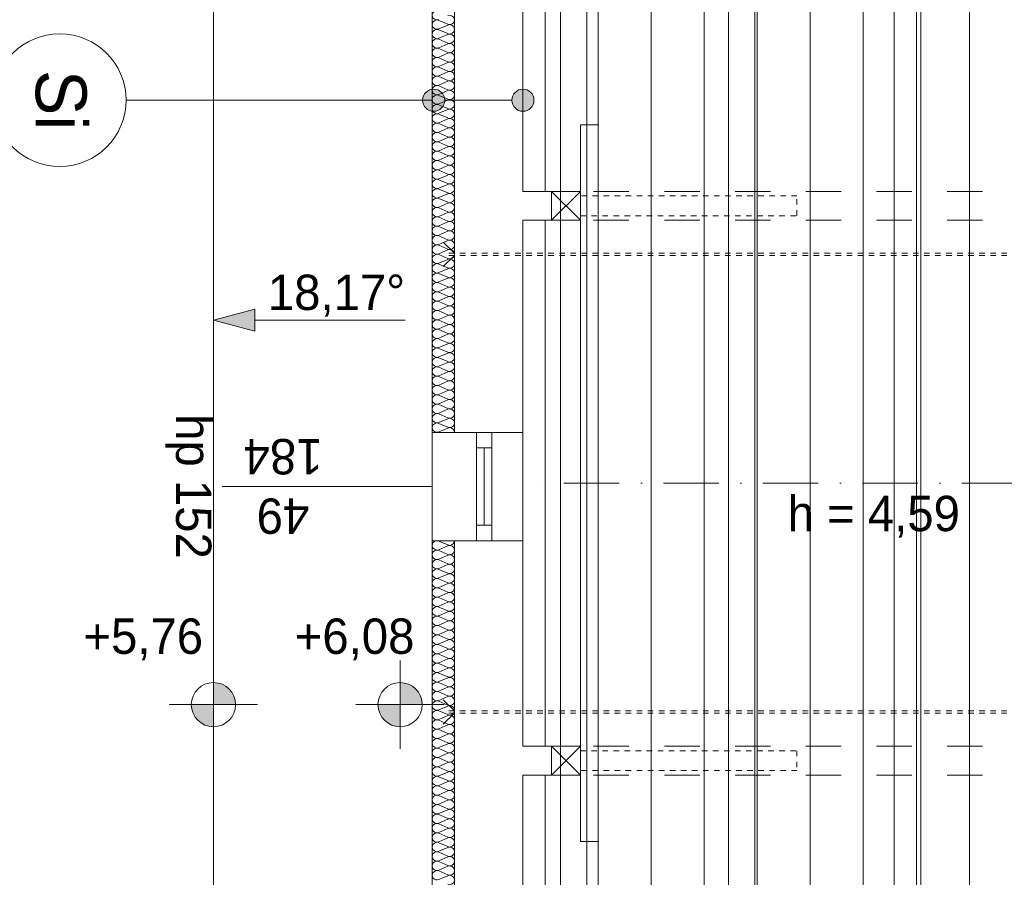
# Model space of a CAD drawing. Extents: x -528673 to -426178, y 23200 to 131944.
# Tile 68 of 87: x -492997 to -488542, y 121722 to 125601. Entities that reach past the tile are written whole.
import ezdxf

# ---------------------------------------------------------------- set-up
doc = ezdxf.new("R2010")
doc.units = 0
doc.header["$MEASUREMENT"] = 0
for name, pattern in [('Hidden Line', [50, 25, -25]), ('Kreski i kropki', [450, 250, -100, 0, -100]), ('Przerywana', [320, 160, -160])]:
    doc.linetypes.add(name, pattern=pattern)
for name, color, linetype, lineweight in [('0_Nr_Pióra__21', 252, 'Continuous', 9), ('Arch opisy_Nr_Pióra__1', 252, 'Continuous', 25), ('Arch opisy_Nr_Pióra__21', 252, 'Continuous', 9), ('Arch wykończenie_Nr_Pióra__25', 252, 'Continuous', 15), ('INWENT DACH_Nr_Pióra__21', 252, 'Continuous', 9), ('Inwent Izolacje_Nr_Pióra__2', 252, 'Continuous', 13), ('INWENT KONST. DREWNIANA_Nr_Pióra__102', 252, 'Continuous', 9), ('INWENT KONST. DREWNIANA_Nr_Pióra__21', 252, 'Continuous', 9), ('INWENT RZĘDNE_Nr_Pióra__21', 252, 'Continuous', 9), ('INWENT WYMIARY_Nr_Pióra__21', 252, 'Continuous', 9), ('INWENT. OKNA_Nr_Pióra__21', 252, 'Continuous', 9), ('INWENT. OKNA_Nr_Pióra__5', 252, 'Continuous', 13), ('INWENT.ŚCIANY_Nr_Pióra__1', 252, 'Continuous', 25), ('INWENT.ŚCIANY_Nr_Pióra__21', 252, 'Continuous', 9), ('INWENT.ŚCIANY_Nr_Pióra__3', 252, 'Continuous', 13), ('Istniejące kominy_Nr_Pióra__21', 252, 'Continuous', 9)]:
    doc.layers.add(name, color=color, linetype=linetype, lineweight=lineweight)
for name, color, linetype in [('Arch opisy', 252, 'Continuous'), ('INWENT DACH', 252, 'Continuous'), ('Inwent Izolacje', 252, 'Continuous'), ('INWENT RZĘDNE', 252, 'Continuous')]:
    doc.layers.add(name, color=color, linetype=linetype)
doc.styles.add('GENERATED_STYLE_1', font='txt')
doc.styles.add('GENERATED_STYLE_5', font='txt')

# ---------------------------------------------------------------- blocks, each defined once
blk = doc.blocks.new('Izolacja cieplna 14_193', base_point=(-491030.2, 119364.5))
at = {"layer": 'Inwent Izolacje_Nr_Pióra__2', "linetype": 'Continuous'}
for p, q in [((-491060, 123225), (-491100.4, 123242.7)), ((-491100.4, 123203.7), (-491060, 123221.4)), ((-491060, 123182.4), (-491100.4, 123200.1)), ((-491100.4, 123161.1), (-491060, 123178.8)), ((-491060, 123139.7), (-491100.4, 123157.5)), ((-491100.4, 123118.4), (-491060, 123136.2)), ((-491060, 123097.1), (-491100.4, 123114.8)), ((-491100.4, 123075.8), (-491060, 123093.5)), ((-491060, 123054.5), (-491100.4, 123072.2)), ((-491100.4, 123033.1), (-491060, 123050.9)), ((-491060, 123011.8), (-491100.4, 123029.6)), ((-491100.4, 122990.5), (-491060, 123008.2)), ((-491060, 122969.2), (-491100.4, 122986.9)), ((-491100.4, 122947.9), (-491060, 122965.6)), ((-491060, 122926.5), (-491100.4, 122944.3)), ((-491100.4, 122905.2), (-491060, 122923)), ((-491060, 122883.9), (-491100.4, 122901.6)), ((-491100.4, 122862.6), (-491060, 122880.3)), ((-491060, 122841.3), (-491100.4, 122859)), ((-491100.4, 122820), (-491060, 122837.7)), ((-491060, 122798.6), (-491100.4, 122816.4)), ((-491100.4, 122777.3), (-491060, 122795.1)), ((-491060, 122756), (-491100.4, 122773.7)), ((-491100.4, 122734.7), (-491060, 122752.4)), ((-491060, 122713.4), (-491100.4, 122731.1)), ((-491100.4, 122692), (-491060, 122709.8)), ((-491060, 122670.7), (-491100.4, 122688.5)), ((-491100.4, 122649.4), (-491060, 122667.1)), ((-491060, 122628.1), (-491100.4, 122645.8)), ((-491100.4, 122606.8), (-491060, 122624.5)), ((-491060, 122585.4), (-491100.4, 122603.2)), ((-491100.4, 122564.1), (-491060, 122581.9)), ((-491060, 122542.8), (-491100.4, 122560.5)), ((-491100.4, 122521.5), (-491060, 122539.2)), ((-491060, 122500.2), (-491100.4, 122517.9)), ((-491100.4, 122478.9), (-491060, 122496.6)), ((-491060, 122457.5), (-491100.4, 122475.3)), ((-491100.4, 122436.2), (-491060, 122454)), ((-491060, 122414.9), (-491100.4, 122432.6)), ((-491100.4, 122393.6), (-491060, 122411.3)), ((-491060, 122372.3), (-491100.4, 122390)), ((-491100.4, 122350.9), (-491060, 122368.7)), ((-491060, 122329.6), (-491100.4, 122347.4)), ((-491100.4, 122308.3), (-491060, 122326)), ((-491060, 122287), (-491100.4, 122304.7)), ((-491100.4, 122265.7), (-491060, 122283.4)), ((-491060, 122244.4), (-491100.4, 122262.1)), ((-491100.4, 122223), (-491060, 122240.8)), ((-491060, 122201.7), (-491100.4, 122219.5)), ((-491100.4, 122180.4), (-491060, 122198.1)), ((-491060, 122159.1), (-491100.4, 122176.8)), ((-491100.4, 122137.8), (-491060, 122155.5)), ((-491060, 122116.4), (-491100.4, 122134.2)), ((-491100.4, 122095.1), (-491060, 122112.9)), ((-491060, 122073.8), (-491100.4, 122091.5)), ((-491100.4, 122052.5), (-491060, 122070.2)), ((-491060, 122031.2), (-491100.4, 122048.9)), ((-491100.4, 122009.8), (-491060, 122027.6)), ((-491060, 121988.5), (-491100.4, 122006.3)), ((-491100.4, 121967.2), (-491060, 121984.9)), ((-491060, 121945.9), (-491100.4, 121963.6)), ((-491100.4, 121924.6), (-491060, 121942.3)), ((-491060, 121903.3), (-491100.4, 121921)), ((-491100.4, 121881.9), (-491060, 121899.7)), ((-491060, 121860.6), (-491100.4, 121878.4)), ((-491100.4, 121839.3), (-491060, 121857)), ((-491060, 121818), (-491100.4, 121835.7)), ((-491100.4, 121796.7), (-491060, 121814.4)), ((-491060, 121775.3), (-491100.4, 121793.1)), ((-491100.4, 121754), (-491060, 121771.8)), ((-491060, 121732.7), (-491100.4, 121750.4)), ((-491100.4, 121711.4), (-491060, 121729.1))]:
    blk.add_line(p, q, dxfattribs=at)
for centre, start_param, end_param in [((-491108.9, 123223.2), 5.870392, 9.837571), ((-491051.5, 123244.5), 2.7288, 4.712389), ((-491051.5, 123201.9), 2.7288, 6.695979), ((-491108.9, 123180.6), 5.870392, 9.837571), ((-491051.5, 123159.3), 2.7288, 6.695979), ((-491108.9, 123137.9), 5.870392, 9.837571), ((-491051.5, 123116.6), 2.7288, 6.695979), ((-491108.9, 123095.3), 5.870392, 9.837571), ((-491051.5, 123074), 2.7288, 6.695979), ((-491108.9, 123052.7), 5.870392, 9.837571), ((-491108.9, 123010), 5.870392, 9.837571), ((-491051.5, 123031.4), 2.7288, 6.695979), ((-491108.9, 122967.4), 5.870392, 9.837571), ((-491051.5, 122988.7), 2.7288, 6.695979), ((-491108.9, 122924.8), 5.870392, 9.837571), ((-491051.5, 122946.1), 2.7288, 6.695979), ((-491108.9, 122882.1), 5.870392, 9.837571), ((-491051.5, 122903.4), 2.7288, 6.695979), ((-491108.9, 122839.5), 5.870392, 9.837571), ((-491051.5, 122860.8), 2.7288, 6.695979), ((-491108.9, 122796.8), 5.870392, 9.837571), ((-491051.5, 122818.2), 2.7288, 6.695979), ((-491108.9, 122754.2), 5.870392, 9.837571), ((-491051.5, 122775.5), 2.7288, 6.695979), ((-491108.9, 122711.6), 5.870392, 9.837571), ((-491051.5, 122732.9), 2.7288, 6.695979), ((-491108.9, 122668.9), 5.870392, 9.837571), ((-491051.5, 122690.3), 2.7288, 6.695979), ((-491108.9, 122626.3), 5.870392, 9.837571), ((-491051.5, 122647.6), 2.7288, 6.695979), ((-491108.9, 122583.7), 5.870392, 9.837571), ((-491051.5, 122605), 2.7288, 6.695979), ((-491108.9, 122541), 5.870392, 9.837571), ((-491051.5, 122562.3), 2.7288, 6.695979), ((-491051.5, 122519.7), 2.7288, 6.695979), ((-491108.9, 122498.4), 5.870392, 9.837571), ((-491051.5, 122477.1), 2.7288, 6.695979), ((-491108.9, 122455.7), 5.870392, 9.837571), ((-491051.5, 122434.4), 2.7288, 6.695979), ((-491108.9, 122413.1), 5.870392, 9.837571), ((-491051.5, 122391.8), 2.7288, 6.695979), ((-491108.9, 122370.5), 5.870392, 9.837571), ((-491051.5, 122349.2), 2.7288, 6.695979), ((-491108.9, 122327.8), 5.870392, 9.837571), ((-491051.5, 122306.5), 2.7288, 6.695979), ((-491108.9, 122285.2), 5.870392, 9.837571), ((-491051.5, 122263.9), 2.7288, 6.695979), ((-491108.9, 122242.6), 5.870392, 9.837571), ((-491051.5, 122221.2), 2.7288, 6.695979), ((-491108.9, 122199.9), 5.870392, 9.837571), ((-491051.5, 122178.6), 2.7288, 6.695979), ((-491108.9, 122157.3), 5.870392, 9.837571), ((-491051.5, 122136), 2.7288, 6.695979), ((-491108.9, 122114.6), 5.870392, 9.837571), ((-491051.5, 122093.3), 2.7288, 6.695979), ((-491108.9, 122072), 5.870392, 9.837571), ((-491051.5, 122050.7), 2.7288, 6.695979), ((-491108.9, 122029.4), 5.870392, 9.837571), ((-491108.9, 121986.7), 5.870392, 9.837571), ((-491051.5, 122008.1), 2.7288, 6.695979), ((-491108.9, 121944.1), 5.870392, 9.837571), ((-491051.5, 121965.4), 2.7288, 6.695979), ((-491108.9, 121901.5), 5.870392, 9.837571), ((-491051.5, 121922.8), 2.7288, 6.695979), ((-491108.9, 121858.8), 5.870392, 9.837571), ((-491051.5, 121880.1), 2.7288, 6.695979), ((-491108.9, 121816.2), 5.870392, 9.837571), ((-491051.5, 121837.5), 2.7288, 6.695979), ((-491108.9, 121773.5), 5.870392, 9.837571), ((-491051.5, 121794.9), 2.7288, 6.695979), ((-491108.9, 121730.9), 5.870392, 9.837571), ((-491051.5, 121752.2), 2.7288, 6.695979), ((-491051.5, 121709.6), 2.7288, 6.695979)]:
    blk.add_ellipse(centre, major_axis=(0, 21.3), ratio=0.997614, start_param=start_param, end_param=end_param, dxfattribs=at)
blk = doc.blocks.new('Izolacja cieplna 14_194', base_point=(-491030.2, 127634.5))
at = {"layer": 'Inwent Izolacje_Nr_Pióra__2', "linetype": 'Continuous'}
for p, q in [((-491100.4, 125598), (-491060, 125580.3)), ((-491060, 125576.8), (-491100.4, 125559.1)), ((-491100.4, 125555.6), (-491060, 125538)), ((-491060, 125534.4), (-491100.4, 125516.8)), ((-491100.4, 125513.2), (-491060, 125495.6)), ((-491060, 125492), (-491100.4, 125474.4)), ((-491100.4, 125470.8), (-491060, 125453.2)), ((-491060, 125449.6), (-491100.4, 125432)), ((-491100.4, 125428.4), (-491060, 125410.8)), ((-491060, 125407.2), (-491100.4, 125389.6)), ((-491100.4, 125386), (-491060, 125368.4)), ((-491060, 125364.8), (-491100.4, 125347.2)), ((-491100.4, 125343.6), (-491060, 125326)), ((-491060, 125322.4), (-491100.4, 125304.8)), ((-491100.4, 125301.2), (-491060, 125283.6)), ((-491060, 125280), (-491100.4, 125262.4)), ((-491100.4, 125258.8), (-491060, 125241.2)), ((-491060, 125237.7), (-491100.4, 125220)), ((-491100.4, 125216.5), (-491060, 125198.8)), ((-491060, 125195.3), (-491100.4, 125177.6)), ((-491100.4, 125174.1), (-491060, 125156.4)), ((-491060, 125152.9), (-491100.4, 125135.2)), ((-491100.4, 125131.7), (-491060, 125114)), ((-491060, 125110.5), (-491100.4, 125092.8)), ((-491100.4, 125089.3), (-491060, 125071.6)), ((-491060, 125068.1), (-491100.4, 125050.5)), ((-491100.4, 125046.9), (-491060, 125029.3)), ((-491060, 125025.7), (-491100.4, 125008.1)), ((-491100.4, 125004.5), (-491060, 124986.9)), ((-491060, 124983.3), (-491100.4, 124965.7)), ((-491100.4, 124962.1), (-491060, 124944.5)), ((-491060, 124940.9), (-491100.4, 124923.3)), ((-491100.4, 124919.7), (-491060, 124902.1)), ((-491060, 124898.5), (-491100.4, 124880.9)), ((-491100.4, 124877.3), (-491060, 124859.7)), ((-491060, 124856.1), (-491100.4, 124838.5)), ((-491100.4, 124834.9), (-491060, 124817.3)), ((-491060, 124813.7), (-491100.4, 124796.1)), ((-491100.4, 124792.5), (-491060, 124774.9)), ((-491060, 124771.3), (-491100.4, 124753.7)), ((-491100.4, 124750.1), (-491060, 124732.5)), ((-491060, 124729), (-491100.4, 124711.3)), ((-491100.4, 124707.8), (-491060, 124690.1)), ((-491060, 124686.6), (-491100.4, 124668.9)), ((-491100.4, 124665.4), (-491060, 124647.7)), ((-491060, 124644.2), (-491100.4, 124626.5)), ((-491100.4, 124623), (-491060, 124605.3)), ((-491060, 124601.8), (-491100.4, 124584.1)), ((-491100.4, 124580.6), (-491060, 124563)), ((-491060, 124559.4), (-491100.4, 124541.8)), ((-491100.4, 124538.2), (-491060, 124520.6)), ((-491060, 124517), (-491100.4, 124499.4)), ((-491100.4, 124495.8), (-491060, 124478.2)), ((-491060, 124474.6), (-491100.4, 124457)), ((-491100.4, 124453.4), (-491060, 124435.8)), ((-491060, 124432.2), (-491100.4, 124414.6)), ((-491100.4, 124411), (-491060, 124393.4)), ((-491060, 124389.8), (-491100.4, 124372.2)), ((-491100.4, 124368.6), (-491060, 124351)), ((-491060, 124347.4), (-491100.4, 124329.8)), ((-491100.4, 124326.2), (-491060, 124308.6)), ((-491060, 124305), (-491100.4, 124287.4)), ((-491100.4, 124283.8), (-491060, 124266.2)), ((-491060, 124262.7), (-491100.4, 124245)), ((-491100.4, 124241.5), (-491060, 124223.8)), ((-491060, 124220.3), (-491100.4, 124202.6)), ((-491100.4, 124199.1), (-491060, 124181.4)), ((-491060, 124177.9), (-491100.4, 124160.2)), ((-491100.4, 124156.7), (-491060, 124139)), ((-491060, 124135.5), (-491100.4, 124117.8)), ((-491100.4, 124114.3), (-491060, 124096.6)), ((-491060, 124093.1), (-491100.4, 124075.5)), ((-491100.4, 124071.9), (-491060, 124054.3)), ((-491060, 124050.7), (-491100.4, 124033.1)), ((-491100.4, 124029.5), (-491060, 124011.9)), ((-491060, 124008.3), (-491100.4, 123990.7)), ((-491100.4, 123987.1), (-491060, 123969.5)), ((-491060, 123965.9), (-491100.4, 123948.3)), ((-491100.4, 123944.7), (-491060, 123927.1)), ((-491060, 123923.5), (-491100.4, 123905.9)), ((-491100.4, 123902.3), (-491060, 123884.7)), ((-491060, 123881.1), (-491100.4, 123863.5)), ((-491100.4, 123859.9), (-491060, 123842.3)), ((-491060, 123838.7), (-491100.4, 123821.1)), ((-491100.4, 123817.5), (-491060, 123799.9)), ((-491060, 123796.3), (-491100.4, 123778.7)), ((-491100.4, 123775.1), (-491060, 123757.5)), ((-491060, 123754), (-491100.4, 123736.3))]:
    blk.add_line(p, q, dxfattribs=at)
for centre, start_param, end_param in [((-491108.9, 125621), 1.158003, 5.125183), ((-491051.5, 125599.8), 4.299595, 8.266774), ((-491108.9, 125578.6), 1.158003, 5.125183), ((-491051.5, 125557.4), 4.299595, 8.266774), ((-491108.9, 125536.2), 1.158003, 5.125183), ((-491051.5, 125515), 4.299595, 8.266774), ((-491108.9, 125493.8), 1.158003, 5.125183), ((-491051.5, 125472.6), 4.299595, 8.266774), ((-491108.9, 125451.4), 1.158003, 5.125183), ((-491051.5, 125430.2), 4.299595, 8.266774), ((-491108.9, 125409), 1.158003, 5.125183), ((-491051.5, 125387.8), 4.299595, 8.266774), ((-491108.9, 125366.6), 1.158003, 5.125183), ((-491051.5, 125345.4), 4.299595, 8.266774), ((-491108.9, 125324.2), 1.158003, 5.125183), ((-491108.9, 125281.8), 1.158003, 5.125183), ((-491051.5, 125303), 4.299595, 8.266774), ((-491108.9, 125239.4), 1.158003, 5.125183), ((-491051.5, 125260.6), 4.299595, 8.266774), ((-491108.9, 125197), 1.158003, 5.125183), ((-491051.5, 125218.2), 4.299595, 8.266774), ((-491108.9, 125154.6), 1.158003, 5.125183), ((-491051.5, 125175.8), 4.299595, 8.266774), ((-491108.9, 125112.3), 1.158003, 5.125183), ((-491051.5, 125133.5), 4.299595, 8.266774), ((-491108.9, 125069.9), 1.158003, 5.125183), ((-491051.5, 125091.1), 4.299595, 8.266774), ((-491108.9, 125027.5), 1.158003, 5.125183), ((-491051.5, 125048.7), 4.299595, 8.266774), ((-491108.9, 124985.1), 1.158003, 5.125183), ((-491051.5, 125006.3), 4.299595, 8.266774), ((-491108.9, 124942.7), 1.158003, 5.125183), ((-491051.5, 124963.9), 4.299595, 8.266774), ((-491108.9, 124900.3), 1.158003, 5.125183), ((-491051.5, 124921.5), 4.299595, 8.266774), ((-491108.9, 124857.9), 1.158003, 5.125183), ((-491051.5, 124879.1), 4.299595, 8.266774), ((-491051.5, 124836.7), 4.299595, 8.266774), ((-491108.9, 124815.5), 1.158003, 5.125183), ((-491051.5, 124794.3), 4.299595, 8.266774), ((-491108.9, 124773.1), 1.158003, 5.125183), ((-491051.5, 124751.9), 4.299595, 8.266774), ((-491108.9, 124730.7), 1.158003, 5.125183), ((-491051.5, 124709.5), 4.299595, 8.266774), ((-491108.9, 124688.3), 1.158003, 5.125183), ((-491051.5, 124667.1), 4.299595, 8.266774), ((-491108.9, 124646), 1.158003, 5.125183), ((-491051.5, 124624.8), 4.299595, 8.266774), ((-491108.9, 124603.6), 1.158003, 5.125183), ((-491051.5, 124582.4), 4.299595, 8.266774), ((-491108.9, 124561.2), 1.158003, 5.125183), ((-491051.5, 124540), 4.299595, 8.266774), ((-491108.9, 124518.8), 1.158003, 5.125183), ((-491051.5, 124497.6), 4.299595, 8.266774), ((-491108.9, 124476.4), 1.158003, 5.125183), ((-491051.5, 124455.2), 4.299595, 8.266774), ((-491108.9, 124434), 1.158003, 5.125183), ((-491108.9, 124391.6), 1.158003, 5.125183), ((-491051.5, 124412.8), 4.299595, 8.266774), ((-491108.9, 124349.2), 1.158003, 5.125183), ((-491051.5, 124370.4), 4.299595, 8.266774), ((-491108.9, 124306.8), 1.158003, 5.125183), ((-491051.5, 124328), 4.299595, 8.266774), ((-491108.9, 124264.4), 1.158003, 5.125183), ((-491051.5, 124285.6), 4.299595, 8.266774), ((-491108.9, 124222), 1.158003, 5.125183), ((-491051.5, 124243.2), 4.299595, 8.266774), ((-491108.9, 124179.6), 1.158003, 5.125183), ((-491051.5, 124200.8), 4.299595, 8.266774), ((-491108.9, 124137.3), 1.158003, 5.125183), ((-491051.5, 124158.5), 4.299595, 8.266774), ((-491108.9, 124094.9), 1.158003, 5.125183), ((-491051.5, 124116.1), 4.299595, 8.266774), ((-491108.9, 124052.5), 1.158003, 5.125183), ((-491051.5, 124073.7), 4.299595, 8.266774), ((-491108.9, 124010.1), 1.158003, 5.125183), ((-491051.5, 124031.3), 4.299595, 8.266774), ((-491108.9, 123967.7), 1.158003, 5.125183), ((-491051.5, 123988.9), 4.299595, 8.266774), ((-491051.5, 123946.5), 4.299595, 8.266774), ((-491108.9, 123925.3), 1.158003, 5.125183), ((-491051.5, 123904.1), 4.299595, 8.266774), ((-491108.9, 123882.9), 1.158003, 5.125183), ((-491051.5, 123861.7), 4.299595, 8.266774), ((-491108.9, 123840.5), 1.158003, 5.125183), ((-491051.5, 123819.3), 4.299595, 8.266774), ((-491108.9, 123798.1), 1.158003, 5.125183), ((-491051.5, 123776.9), 4.299595, 8.266774), ((-491108.9, 123755.7), 1.158003, 5.125183), ((-491051.5, 123734.5), 0, 1.983589)]:
    blk.add_ellipse(centre, major_axis=(21.3, 0), ratio=0.996607, start_param=start_param, end_param=end_param, dxfattribs=at)
blk = doc.blocks.new('Linia_83', base_point=(-491252.9, 124241.4))
at = {"layer": 'INWENT DACH_Nr_Pióra__21', "linetype": 'Continuous'}
blk.add_hatch(color=256, dxfattribs=at).paths.add_polyline_path([(-492120.2, 124241.4), (-491933.6, 124291.4), (-491933.6, 124191.4)], flags=0)
for p, q in [((-492120.2, 124241.4), (-491933.6, 124291.4)), ((-491933.6, 124291.4), (-491933.6, 124191.4)), ((-492120.2, 124241.4), (-491933.6, 124191.4)), ((-491252.9, 124241.4), (-491933.6, 124241.4))]:
    blk.add_line(p, q, dxfattribs=at)
blk = doc.blocks.new('Koty wysokościowe_84', base_point=(-492120.2, 122502.7))
at = {"layer": 'INWENT RZĘDNE_Nr_Pióra__21', "linetype": 'Continuous'}
for points in [[(-492120.2, 122502.7), (-492020.2, 122502.7), (-492027.8, 122541), (-492049.5, 122573.5), (-492081.9, 122595.1), (-492120.2, 122602.7)], [(-492120.2, 122502.7), (-492220.2, 122502.7), (-492212.6, 122464.5), (-492190.9, 122432), (-492158.5, 122410.4), (-492120.2, 122402.7)]]:
    blk.add_hatch(color=256, dxfattribs=at).paths.add_polyline_path(points, flags=0)
for p, q in [((-492120.2, 122302.7), (-492120.2, 122702.7)), ((-492320.2, 122502.7), (-491920.2, 122502.7))]:
    blk.add_line(p, q, dxfattribs=at)
blk.add_circle((-492120.2, 122502.7), 100, dxfattribs=at)
at = {"layer": 'INWENT RZĘDNE_Nr_Pióra__21', "insert": (-492708.4, 122702.7), "char_height": 160, "attachment_point": 7, "style": 'GENERATED_STYLE_1'}
blk.add_mtext('{+5,76}', dxfattribs=at)
blk = doc.blocks.new('Koty wysokościowe_85', base_point=(-491275.9, 122502.7))
at = {"layer": 'INWENT RZĘDNE_Nr_Pióra__21', "linetype": 'Continuous'}
for points in [[(-491275.9, 122502.7), (-491175.9, 122502.7), (-491183.5, 122541), (-491205.2, 122573.5), (-491237.6, 122595.1), (-491275.9, 122602.7)], [(-491275.9, 122502.7), (-491375.9, 122502.7), (-491368.3, 122464.5), (-491346.6, 122432), (-491314.1, 122410.4), (-491275.9, 122402.7)]]:
    blk.add_hatch(color=256, dxfattribs=at).paths.add_polyline_path(points, flags=0)
for p, q in [((-491275.9, 122302.7), (-491275.9, 122702.7)), ((-491475.9, 122502.7), (-491075.9, 122502.7))]:
    blk.add_line(p, q, dxfattribs=at)
blk.add_circle((-491275.9, 122502.7), 100, dxfattribs=at)
at = {"layer": 'INWENT RZĘDNE_Nr_Pióra__21', "insert": (-491752.4, 122702.7), "char_height": 160, "attachment_point": 7, "style": 'GENERATED_STYLE_1'}
blk.add_mtext('{+6,08}', dxfattribs=at)
blk = doc.blocks.new('Linia_157', base_point=(-490720.2, 125237))
at = {"layer": 'Arch opisy_Nr_Pióra__21', "linetype": 'Continuous'}
for points in [[(-491073.8, 125237), (-491077.6, 125256.1), (-491088.4, 125272.3), (-491104.6, 125283.2), (-491123.8, 125287), (-491142.9, 125283.2), (-491159.1, 125272.3), (-491170, 125256.1), (-491173.8, 125237), (-491170, 125217.8), (-491159.1, 125201.6), (-491142.9, 125190.8), (-491123.8, 125187), (-491104.6, 125190.8), (-491088.4, 125201.6), (-491077.6, 125217.8)], [(-490670.2, 125237), (-490674, 125256.1), (-490684.8, 125272.3), (-490701.1, 125283.2), (-490720.2, 125287), (-490739.3, 125283.2), (-490755.5, 125272.3), (-490766.4, 125256.1), (-490770.2, 125237), (-490766.4, 125217.8), (-490755.5, 125201.6), (-490739.3, 125190.8), (-490720.2, 125187), (-490701.1, 125190.8), (-490684.8, 125201.6), (-490674, 125217.8)]]:
    blk.add_hatch(color=256, dxfattribs=at).paths.add_polyline_path(points, flags=0)
blk.add_line((-490770.2, 125237), (-491073.8, 125237), dxfattribs=at)
for centre in [(-491123.8, 125237), (-490720.2, 125237)]:
    blk.add_circle(centre, 50, dxfattribs=at)
blk = doc.blocks.new('Linia_158', base_point=(-491130.2, 125237))
at = {"layer": 'Arch opisy_Nr_Pióra__21', "linetype": 'Continuous'}
blk.add_line((-491130.2, 125237), (-492515.5, 125237), dxfattribs=at)
blk.add_circle((-492815.5, 125237), 300, dxfattribs=at)

msp = doc.modelspace()

# ---------------------------------------------------------------- hatches: boundary and pattern name
at = {"layer": 'Arch wykończenie_Nr_Pióra__25', "linetype": 'Continuous', "lineweight": 15}
h = msp.add_hatch(dxfattribs=at)
h.set_pattern_fill('Plywood', color=252, style=0, pattern_type=2)
h.set_pattern_definition([(-90, (-481500.19, 124529.54), (240, 0), [])])
h.paths.add_polyline_path([(-487980.2, 128534.5), (-487310.2, 128534.5), (-487310.2, 128484.5), (-485380.2, 128484.5), (-485380.2, 128554.5), (-483250.2, 128554.5), (-483250.2, 126644.5), (-483500.2, 126644.5), (-483500.2, 126504.5), (-472280.2, 126504.5), (-472280.2, 120504.5), (-490720.2, 120504.5), (-490720.2, 122184.5), (-490460.2, 122184.5), (-490460.2, 122314.5), (-490720.2, 122314.5), (-490720.2, 124694.5), (-490460.2, 124694.5), (-490460.2, 124824.5), (-490720.2, 124824.5), (-490720.2, 126504.5), (-487730.2, 126504.5), (-487730.2, 126644.5), (-487980.2, 126644.5)], flags=0)
h.paths.add_polyline_path([(-486805.2, 127974.5), (-486805.2, 128364.5), (-486345.2, 128364.5), (-486345.2, 127974.5)], flags=0)
h.paths.add_polyline_path([(-487530.2, 124694.5), (-487400.2, 124694.5), (-487400.2, 124824.5), (-487530.2, 124824.5)], flags=0)

# ---------------------------------------------------------------- linework, layer by layer
at = {"layer": 'Arch wykończenie_Nr_Pióra__25', "color": 252, "linetype": 'Continuous', "lineweight": 15, "flags": 128}
msp.add_lwpolyline([(-487980.2, 128534.5), (-487310.2, 128534.5), (-487310.2, 128484.5), (-485380.2, 128484.5), (-485380.2, 128554.5), (-483250.2, 128554.5), (-483250.2, 126644.5), (-483500.2, 126644.5), (-483500.2, 126504.5), (-472280.2, 126504.5), (-472280.2, 120504.5), (-490720.2, 120504.5), (-490720.2, 122184.5), (-490460.2, 122184.5), (-490460.2, 122314.5), (-490720.2, 122314.5), (-490720.2, 124694.5), (-490460.2, 124694.5), (-490460.2, 124824.5), (-490720.2, 124824.5), (-490720.2, 126504.5), (-487730.2, 126504.5), (-487730.2, 126644.5), (-487980.2, 126644.5)], close=True, dxfattribs=at)
at = {"layer": 'INWENT DACH_Nr_Pióra__21', "color": 252, "linetype": 'Continuous', "lineweight": 15}
msp.add_line((-492120.2, 126724.5), (-492120.2, 120284.5), dxfattribs=at)
at = {"layer": 'INWENT KONST. DREWNIANA_Nr_Pióra__102', "color": 252, "linetype": 'Continuous', "lineweight": 15}
for p, q in [((-490550.2, 123504.5), (-490550.2, 126644.5)), ((-490430.2, 123504.5), (-490430.2, 126644.5)), ((-489790.2, 123504.5), (-489790.2, 126644.5)), ((-489670.2, 123504.5), (-489670.2, 126644.5)), ((-489040.2, 123504.5), (-489040.2, 126644.5)), ((-488920.2, 123504.5), (-488920.2, 126644.5)), ((-490550.2, 123504.5), (-490550.2, 120364.5)), ((-490430.2, 123504.5), (-490430.2, 120364.5)), ((-489790.2, 123504.5), (-489790.2, 120364.5)), ((-489670.2, 123504.5), (-489670.2, 120364.5)), ((-489040.2, 123504.5), (-489040.2, 120364.5)), ((-488920.2, 123504.5), (-488920.2, 120364.5))]:
    msp.add_line(p, q, dxfattribs=at)
at = {"layer": 'INWENT KONST. DREWNIANA_Nr_Pióra__21', "color": 252, "linetype": 'Continuous', "lineweight": 15}
for p, q in [((-490460.2, 121884.1), (-490460.2, 125125)), ((-490460.2, 125125), (-490380.2, 125125)), ((-490380.2, 125125), (-490380.2, 121884.1)), ((-490590.2, 124824.5), (-490460.2, 124824.5)), ((-490590.2, 124694.5), (-490590.2, 124824.5)), ((-490590.2, 124824.5), (-490460.2, 124694.5)), ((-490590.2, 124694.5), (-490460.2, 124824.5)), ((-490460.2, 124824.5), (-490460.2, 124694.5)), ((-490460.2, 124694.5), (-490590.2, 124694.5)), ((-490590.2, 122314.5), (-490460.2, 122314.5)), ((-490590.2, 122184.5), (-490590.2, 122314.5)), ((-490590.2, 122314.5), (-490460.2, 122184.5)), ((-490590.2, 122184.5), (-490460.2, 122314.5)), ((-490460.2, 122314.5), (-490460.2, 122184.5)), ((-490460.2, 122184.5), (-490590.2, 122184.5)), ((-490380.2, 121884.1), (-490460.2, 121884.1))]:
    msp.add_line(p, q, dxfattribs=at)
at = {"layer": 'INWENT KONST. DREWNIANA_Nr_Pióra__21', "color": 252, "linetype": 'Przerywana', "lineweight": 15}
for p, q in [((-490720.2, 124824.5), (-472280.2, 124824.5)), ((-490720.2, 124694.5), (-472280.2, 124694.5)), ((-490720.2, 122314.5), (-472280.2, 122314.5)), ((-490720.2, 122184.5), (-472280.2, 122184.5))]:
    msp.add_line(p, q, dxfattribs=at)
at = {"layer": 'INWENT KONST. DREWNIANA_Nr_Pióra__21', "color": 252, "linetype": 'Hidden Line', "lineweight": 15}
for p, q in [((-489480.2, 124804.5), (-490460.2, 124804.5)), ((-490460.2, 124714.5), (-490460.2, 124804.5)), ((-489480.2, 124714.5), (-489480.2, 124804.5)), ((-490460.2, 124714.5), (-489480.2, 124714.5)), ((-490460.2, 122294.5), (-489480.2, 122294.5)), ((-490460.2, 122294.5), (-490460.2, 122204.5)), ((-489480.2, 122294.5), (-489480.2, 122204.5)), ((-489480.2, 122204.5), (-490460.2, 122204.5))]:
    msp.add_line(p, q, dxfattribs=at)
at = {"layer": 'INWENT KONST. DREWNIANA_Nr_Pióra__21', "color": 252, "linetype": 'Kreski i kropki', "lineweight": 15}
msp.add_line((-472280.2, 123504.5), (-490720.2, 123504.5), dxfattribs=at)
at = {"layer": 'INWENT. OKNA_Nr_Pióra__5', "color": 252, "linetype": 'Continuous', "lineweight": 15}
for p, q in [((-490930.2, 123734.5), (-490930.2, 123244.5)), ((-490860.2, 123734.5), (-490930.2, 123734.5)), ((-490860.2, 123734.5), (-490860.2, 123244.5)), ((-490860.2, 123664.5), (-490930.2, 123664.5)), ((-490895.2, 123664.5), (-490895.2, 123314.5)), ((-491130.2, 123489.5), (-492080.2, 123489.5)), ((-490860.2, 123314.5), (-490930.2, 123314.5)), ((-490860.2, 123244.5), (-490930.2, 123244.5))]:
    msp.add_line(p, q, dxfattribs=at)
at = {"layer": 'INWENT.ŚCIANY_Nr_Pióra__1', "color": 252, "linetype": 'Continuous', "lineweight": 15}
for p, q in [((-491030.2, 127634.5), (-491030.2, 123734.5)), ((-490720.2, 124824.5), (-490720.2, 127634.5)), ((-490590.2, 124824.5), (-490720.2, 124824.5)), ((-490590.2, 124694.5), (-490590.2, 124824.5)), ((-490720.2, 123734.5), (-490720.2, 124694.5)), ((-490720.2, 124694.5), (-490590.2, 124694.5)), ((-490720.2, 123734.5), (-491030.2, 123734.5)), ((-490720.2, 123244.5), (-491030.2, 123244.5)), ((-491030.2, 123244.5), (-491030.2, 119364.5)), ((-490720.2, 122314.5), (-490720.2, 123244.5)), ((-490590.2, 122314.5), (-490720.2, 122314.5)), ((-490590.2, 122184.5), (-490590.2, 122314.5)), ((-490720.2, 122184.5), (-490590.2, 122184.5)), ((-490720.2, 119364.5), (-490720.2, 122184.5))]:
    msp.add_line(p, q, dxfattribs=at)
at = {"layer": 'INWENT.ŚCIANY_Nr_Pióra__21', "color": 252, "linetype": 'Continuous', "lineweight": 15}
for p, q in [((-491130.2, 123244.5), (-491130.2, 123734.5)), ((-490720.2, 123244.5), (-490720.2, 123734.5))]:
    msp.add_line(p, q, dxfattribs=at)
at = {"layer": 'INWENT.ŚCIANY_Nr_Pióra__3', "color": 252, "linetype": 'Continuous', "lineweight": 15}
for p, q in [((-491130.2, 123734.5), (-491130.2, 127634.5)), ((-491030.2, 123734.5), (-491130.2, 123734.5)), ((-491130.2, 119364.5), (-491130.2, 123244.5)), ((-491130.2, 123244.5), (-491030.2, 123244.5))]:
    msp.add_line(p, q, dxfattribs=at)
at = {"layer": 'Istniejące kominy_Nr_Pióra__21', "color": 252, "linetype": 'Continuous', "lineweight": 15}
for p, q in [((-491030.2, 124544.5), (-491080.2, 124594.5)), ((-491030.2, 124534.5), (-491080.2, 124484.5)), ((-491030.2, 122474.5), (-491080.2, 122524.5)), ((-491030.2, 122464.5), (-491080.2, 122414.5))]:
    msp.add_line(p, q, dxfattribs=at)
at = {"layer": 'Istniejące kominy_Nr_Pióra__21', "color": 252, "linetype": 'Hidden Line', "lineweight": 15}
for p, q in [((-471880.2, 124544.5), (-491080.2, 124544.5)), ((-471880.2, 124534.5), (-491080.2, 124534.5)), ((-471880.2, 122474.5), (-491080.2, 122474.5)), ((-471880.2, 122464.5), (-491080.2, 122464.5))]:
    msp.add_line(p, q, dxfattribs=at)

# ---------------------------------------------------------------- block references
at = {"layer": 'Arch opisy', "color": 252, "linetype": 'Continuous', "lineweight": 15}
for name, p in [('Linia_158', (-491130.2, 125237)), ('Linia_157', (-490720.2, 125237))]:
    msp.add_blockref(name, p, dxfattribs=at)
at = {"layer": 'INWENT DACH', "color": 252, "linetype": 'Continuous', "lineweight": 15}
msp.add_blockref('Linia_83', (-491252.9, 124241.4), dxfattribs=at)
at = {"layer": 'Inwent Izolacje', "color": 252, "linetype": 'Continuous', "lineweight": 15}
for name, p in [('Izolacja cieplna 14_194', (-491030.2, 127634.5)), ('Izolacja cieplna 14_193', (-491030.2, 119364.5))]:
    msp.add_blockref(name, p, dxfattribs=at)
at = {"layer": 'INWENT RZĘDNE', "color": 252, "lineweight": 15}
for name, p in [('Koty wysokościowe_84', (-492120.2, 122502.7)), ('Koty wysokościowe_85', (-491275.9, 122502.7))]:
    msp.add_blockref(name, p, dxfattribs=at)

# ---------------------------------------------------------------- texts
at = {"layer": '0_Nr_Pióra__21', "color": 252, "linetype": 'Continuous', "lineweight": 15, "insert": (-491252.9, 124258), "char_height": 160, "attachment_point": 9, "style": 'GENERATED_STYLE_1'}
msp.add_mtext('{18,17°}', dxfattribs=at)
at = {"layer": 'Arch opisy_Nr_Pióra__1', "color": 252, "linetype": 'Continuous', "lineweight": 15, "insert": (-492694.1, 125237), "char_height": 230, "attachment_point": 2, "rotation": 270, "style": 'GENERATED_STYLE_5'}
msp.add_mtext('{Si}', dxfattribs=at)
at = {"layer": 'INWENT WYMIARY_Nr_Pióra__21', "color": 252, "linetype": 'Continuous', "lineweight": 15, "insert": (-489132.7, 123257.6), "char_height": 160, "attachment_point": 8, "style": 'GENERATED_STYLE_1'}
msp.add_mtext('{h = 4,59}', dxfattribs=at)
at = {"layer": 'INWENT. OKNA_Nr_Pióra__21', "color": 252, "linetype": 'Continuous', "lineweight": 15, "insert": (-492129.5, 123489.5), "char_height": 160, "attachment_point": 2, "rotation": 270, "style": 'GENERATED_STYLE_5'}
msp.add_mtext('{hp 152}', dxfattribs=at)
at = {"layer": 'INWENT. OKNA_Nr_Pióra__21', "color": 252, "linetype": 'Continuous', "lineweight": 15, "insert": (-491805.2, 123275.4), "char_height": 160, "width": 709.227, "attachment_point": 2, "rotation": 180, "line_spacing_factor": 1.008016, "style": 'GENERATED_STYLE_5'}
msp.add_mtext('{49\\P184}', dxfattribs=at)

doc.saveas('drawing.dxf')
